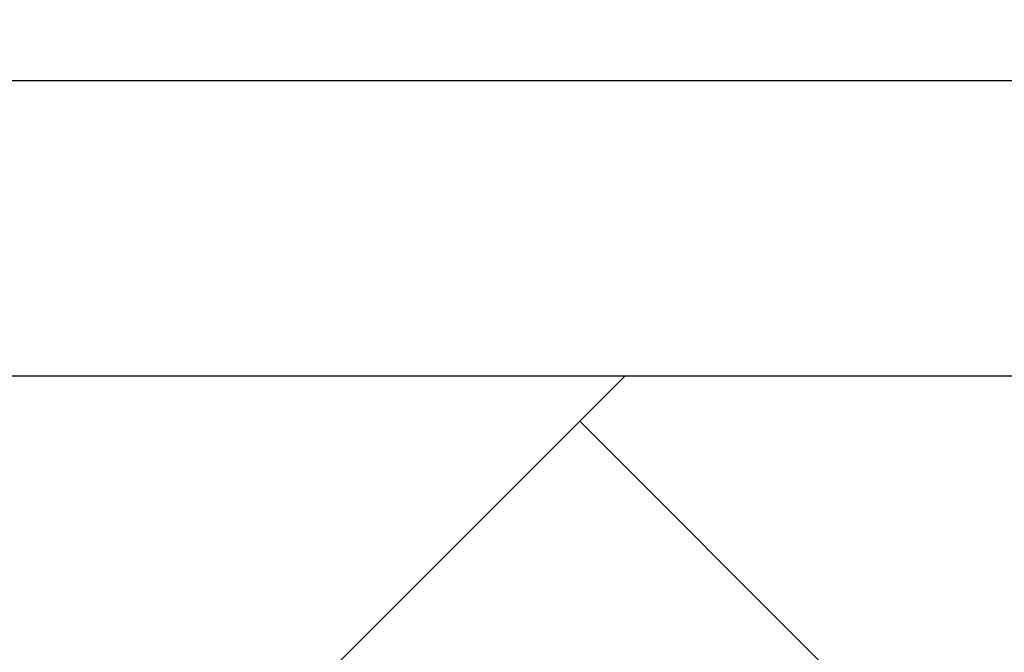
# Model space of a CAD drawing. Header units: millimetres. Extents: x 53645 to 137188, y 78097 to 135542.
# Tile 20 of 256: x 64921 to 65421, y 84562 to 84884. Entities that reach past the tile are written whole.
import ezdxf

# ---------------------------------------------------------------- set-up
doc = ezdxf.new("R2010")
doc.units = ezdxf.units.MM
doc.layers.add('GP-POKRITIE1', color=7, linetype='Continuous', lineweight=9)

# ---------------------------------------------------------------- blocks, each defined once
blk = doc.blocks.new('3432')
at = {"color": 0}
blk.add_lwpolyline([(-15180.45, 500), (-13180.43, 500), (-13180.43, 150), (-15180.45, 150)], close=True, dxfattribs=at)
blk.add_lwpolyline([(-16750.47, 150), (-16750.47, 0), (0, 0), (0, 150)], dxfattribs=at)

msp = doc.modelspace()

# ---------------------------------------------------------------- hatches: boundary and pattern name
at = {"layer": 'GP-POKRITIE1', "ltscale": 100}
h = msp.add_hatch(dxfattribs=at)
h.set_pattern_fill('AR-HBONE', color=252, scale=3, angle=90)
h.set_pattern_definition([(135, (91714.96, -74594.3), (-431.0523, 7e-14), [914.4, -304.8]), (225, (91499.43, -74378.8), (-431.0523, 7e-14), [914.4, -304.8])])
h.paths.add_polyline_path([(61350.77, 95352.74), (73025.99, 95352.92), (73025.99, 96202.83), (77925.99, 96202.83), (77925.99, 95352.83), (89579.26, 95352.83), (83067.33, 84852.82), (80101.03, 84852.84), (80101.03, 83702.83), (59350.8, 83702.5), (59350.78, 84702.83), (76101.34, 84702.83), (76200.82, 84702.83), (79101.57, 84702.83), (79101.57, 87352.82), (83151.25, 87352.81), (83151.27, 88102.8), (83001.52, 88102.8), (83001.52, 93602.83), (83151.49, 93602.83), (83151.52, 94352.83), (76926.79, 94352.84), (76926.66, 95202.83), (73926.3, 95202.78), (73926.3, 94352.88), (61350.79, 94352.73)])

# ---------------------------------------------------------------- next in the draw order: block references
msp.add_blockref('3432', (79101.57, 84702.83))

doc.saveas('drawing.dxf')
